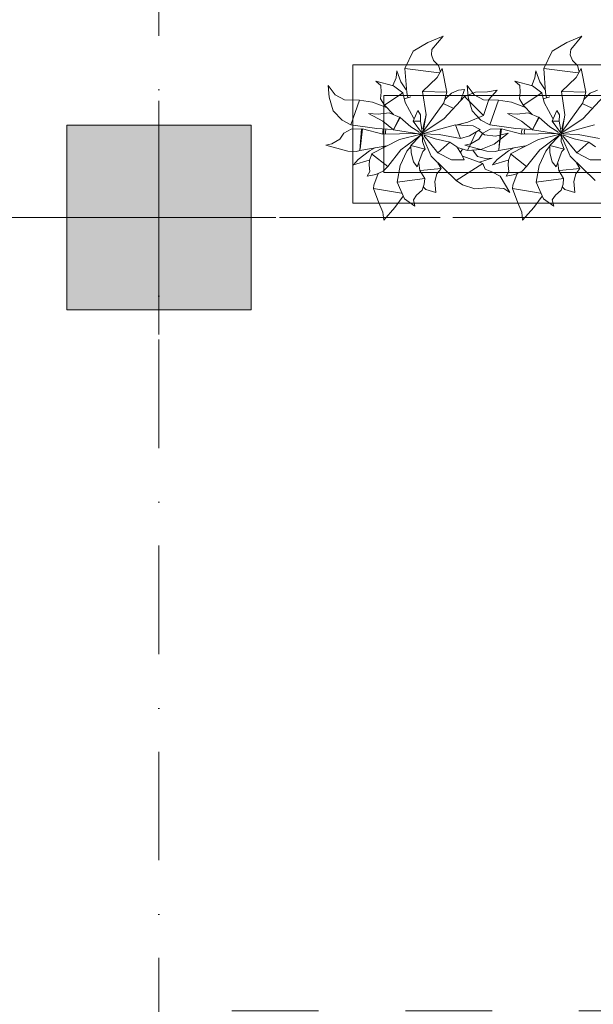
# Model space of a CAD drawing. Header units: millimetres. Extents: x -14761 to 157739, y -22400 to 107990.
# Tile 40 of 228: x 44547 to 46413, y 42441 to 45643. Entities that reach past the tile are written whole.
import ezdxf

# ---------------------------------------------------------------- set-up
doc = ezdxf.new("R2010")
doc.units = ezdxf.units.MM
doc.header["$MEASUREMENT"] = 0
doc.linetypes.add('Штриховая', pattern=[564.444447, 282.222223, -282.222223])
doc.linetypes.add('Штрихпунктирная', pattern=[670.277762, 352.777767, -176.388884, 0, -141.111112])
for name, color, linetype in [('Интерьер - Мебель', 7, 'Continuous'), ('Конструктив - Колонны', 7, 'Continuous'), ('Элемент Модели - Зона', 7, 'Continuous'), ('Элемент Модели - Оси', 7, 'Continuous')]:
    doc.layers.add(name, color=color, linetype=linetype)

msp = doc.modelspace()

# ---------------------------------------------------------------- hatches: boundary and pattern name
at = {"layer": 'Конструктив - Колонны', "linetype": 'Continuous', "lineweight": 0, "true_color": 0x000000}
msp.add_hatch(color=18, dxfattribs=at).paths.add_polyline_path([(44700, 44700), (45300, 44700), (45300, 45300), (44700, 45300)])

# ---------------------------------------------------------------- linework, layer by layer
at = {"layer": 'Интерьер - Мебель', "color": 252, "linetype": 'Continuous', "lineweight": 5}
for p, q in [((45874.4, 45569.7), (45827.4, 45541.5)), ((45874.4, 45569.7), (45827.4, 45541.5)), ((45924, 45590), (45874.4, 45569.7)), ((45924, 45590), (45874.4, 45569.7)), ((45924, 45590), (45887.9, 45546.1)), ((45924, 45590), (45887.9, 45546.1)), ((46326.3, 45569.7), (46279.3, 45541.5)), ((46326.3, 45569.7), (46279.3, 45541.5)), ((46375.9, 45590), (46326.3, 45569.7)), ((46375.9, 45590), (46326.3, 45569.7)), ((46375.9, 45590), (46339.8, 45546.1)), ((46375.9, 45590), (46339.8, 45546.1)), ((45827.4, 45541.5), (45799.8, 45484.9)), ((45827.4, 45541.5), (45799.8, 45484.9)), ((45887.9, 45546.1), (45886.1, 45528.8)), ((45887.9, 45546.1), (45886.1, 45528.8)), ((46279.3, 45541.5), (46251.7, 45484.9)), ((46279.3, 45541.5), (46251.7, 45484.9)), ((46339.8, 45546.1), (46338, 45528.8)), ((46339.8, 45546.1), (46338, 45528.8)), ((45886.1, 45528.8), (45893.2, 45511)), ((45886.1, 45528.8), (45893.2, 45511)), ((45893.2, 45511), (45909.1, 45493.9)), ((45893.2, 45511), (45909.1, 45493.9)), ((46338, 45528.8), (46345.1, 45511)), ((46338, 45528.8), (46345.1, 45511)), ((46345.1, 45511), (46361, 45493.9)), ((46345.1, 45511), (46361, 45493.9)), ((45774.3, 45477), (45771.2, 45454.6)), ((45774.3, 45477), (45771.2, 45454.6)), ((45774.3, 45477), (45787.3, 45441.2)), ((45774.3, 45477), (45787.3, 45441.2)), ((45799.8, 45484.9), (45911.5, 45470.8)), ((45799.8, 45484.9), (45805.8, 45406.5)), ((45799.8, 45484.9), (45911.5, 45470.8)), ((45799.8, 45484.9), (45805.8, 45406.5)), ((45921, 45484.4), (45905.1, 45455.6)), ((45921, 45484.4), (45905.1, 45455.6)), ((45909.1, 45493.9), (45915.4, 45474.2)), ((45909.1, 45493.9), (45915.4, 45474.2)), ((45921, 45484.4), (45936.6, 45408)), ((45921, 45484.4), (45936.6, 45408)), ((46226.2, 45477), (46223.1, 45454.6)), ((46226.2, 45477), (46223.1, 45454.6)), ((46226.2, 45477), (46239.2, 45441.2)), ((46226.2, 45477), (46239.2, 45441.2)), ((46251.7, 45484.9), (46363.4, 45470.8)), ((46251.7, 45484.9), (46257.7, 45406.5)), ((46251.7, 45484.9), (46363.4, 45470.8)), ((46251.7, 45484.9), (46257.7, 45406.5)), ((46372.9, 45484.4), (46357, 45455.6)), ((46372.9, 45484.4), (46357, 45455.6)), ((46361, 45493.9), (46367.3, 45474.2)), ((46361, 45493.9), (46367.3, 45474.2)), ((46372.9, 45484.4), (46388.5, 45408)), ((46372.9, 45484.4), (46388.5, 45408)), ((45705.5, 45443), (45721.7, 45429.5)), ((45705.5, 45443), (45763.2, 45428.8)), ((45705.5, 45443), (45721.7, 45429.5)), ((45705.5, 45443), (45763.2, 45428.8)), ((45771.2, 45454.6), (45761.1, 45429.9)), ((45771.2, 45454.6), (45761.1, 45429.9)), ((45787.3, 45441.2), (45804.5, 45415.7)), ((45787.3, 45441.2), (45804.5, 45415.7)), ((45905.1, 45455.6), (45857.6, 45410.4)), ((45905.1, 45455.6), (45857.6, 45410.4)), ((46157.4, 45443), (46173.6, 45429.5)), ((46157.4, 45443), (46215.1, 45428.8)), ((46157.4, 45443), (46173.6, 45429.5)), ((46157.4, 45443), (46215.1, 45428.8)), ((46223.1, 45454.6), (46213, 45429.9)), ((46223.1, 45454.6), (46213, 45429.9)), ((46239.2, 45441.2), (46256.4, 45415.7)), ((46239.2, 45441.2), (46256.4, 45415.7)), ((46357, 45455.6), (46309.5, 45410.4)), ((46357, 45455.6), (46309.5, 45410.4)), ((45550.7, 45429), (45554, 45391.1)), ((45550.7, 45429), (45573.6, 45399)), ((45550.7, 45429), (45554, 45391.1)), ((45550.7, 45429), (45573.6, 45399)), ((45721.7, 45429.5), (45722.7, 45408)), ((45721.7, 45429.5), (45722.7, 45408)), ((45763.2, 45428.8), (45793, 45405)), ((45763.2, 45428.8), (45793, 45405)), ((45857.6, 45410.4), (45936.6, 45408.1)), ((45857.6, 45410.4), (45868.7, 45334.3)), ((45857.6, 45410.4), (45936.6, 45408.1)), ((45857.6, 45410.4), (45868.7, 45334.3)), ((45974.6, 45413.8), (45951.2, 45403.9)), ((45974.6, 45413.8), (45951.2, 45403.9)), ((45994.3, 45416.8), (45974.6, 45413.8)), ((45994.3, 45416.8), (45974.6, 45413.8)), ((45994.3, 45416.8), (45982.3, 45381.3)), ((45994.3, 45416.8), (45982.3, 45381.3)), ((46002.6, 45429), (46005.9, 45391.1)), ((46002.6, 45429), (46025.5, 45399)), ((46002.6, 45429), (46005.9, 45391.1)), ((46002.6, 45429), (46025.5, 45399)), ((46069.2, 45408.7), (46029.7, 45407.5)), ((46069.2, 45408.7), (46029.7, 45407.5)), ((46099.9, 45414.1), (46069.2, 45408.7)), ((46099.9, 45414.1), (46069.2, 45408.7)), ((46099.9, 45414.1), (46072.6, 45384.1)), ((46099.9, 45414.1), (46072.6, 45384.1)), ((46173.6, 45429.5), (46174.6, 45408)), ((46173.6, 45429.5), (46174.6, 45408)), ((46215.1, 45428.8), (46244.9, 45405)), ((46215.1, 45428.8), (46244.9, 45405)), ((46309.5, 45410.4), (46388.5, 45408.1)), ((46309.5, 45410.4), (46320.6, 45334.3)), ((46309.5, 45410.4), (46388.5, 45408.1)), ((46309.5, 45410.4), (46320.6, 45334.3)), ((46426.5, 45413.8), (46403.1, 45403.9)), ((46426.5, 45413.8), (46403.1, 45403.9)), ((45554, 45391.1), (45566.7, 45346.8)), ((45554, 45391.1), (45566.7, 45346.8)), ((45573.6, 45399), (45603.9, 45382.5)), ((45573.6, 45399), (45603.9, 45382.5)), ((45603.9, 45382.5), (45652.7, 45382.1)), ((45603.9, 45382.5), (45652.7, 45382.1)), ((45652.7, 45382.1), (45624.1, 45301.2)), ((45652.7, 45382.1), (45624.1, 45301.2)), ((45652.7, 45382.1), (45694.7, 45375.5)), ((45652.7, 45382.1), (45694.7, 45375.5)), ((45722.7, 45408), (45720.9, 45385.9)), ((45722.7, 45408), (45720.9, 45385.9)), ((45720.9, 45385.9), (45733.3, 45365.6)), ((45720.9, 45385.9), (45733.3, 45365.6)), ((45793, 45405), (45733.3, 45365.6)), ((45793, 45405), (45733.3, 45365.6)), ((45793, 45405), (45801.4, 45374.2)), ((45793, 45405), (45801.4, 45374.2)), ((45819.7, 45392.9), (45799.1, 45385.8)), ((45819.7, 45392.9), (45799.1, 45385.8)), ((45805.8, 45406.5), (45809.2, 45390)), ((45805.8, 45406.5), (45809.2, 45390)), ((45936.6, 45408), (45927, 45373.4)), ((45936.6, 45408), (45927, 45373.4)), ((45994.2, 45393.9), (45927.4, 45321.6)), ((45994.2, 45393.9), (45927.4, 45321.6)), ((45951.2, 45403.9), (45930.2, 45383.3)), ((45951.2, 45403.9), (45930.2, 45383.3)), ((46029.7, 45407.5), (45994.2, 45393.9)), ((46029.7, 45407.5), (45994.2, 45393.9)), ((45994.2, 45393.9), (46055.4, 45332.1)), ((45994.2, 45393.9), (46055.4, 45332.1)), ((46005.9, 45391.1), (46018.6, 45346.8)), ((46005.9, 45391.1), (46018.6, 45346.8)), ((46025.5, 45399), (46055.8, 45382.5)), ((46025.5, 45399), (46055.8, 45382.5)), ((46055.8, 45382.5), (46104.7, 45382.1)), ((46055.8, 45382.5), (46104.7, 45382.1)), ((46072.6, 45384.1), (46064.7, 45358.3)), ((46072.6, 45384.1), (46064.7, 45358.3)), ((46104.7, 45382.1), (46076, 45301.2)), ((46104.7, 45382.1), (46076, 45301.2)), ((46104.7, 45382.1), (46146.6, 45375.5)), ((46104.7, 45382.1), (46146.6, 45375.5)), ((46174.6, 45408), (46172.8, 45385.9)), ((46174.6, 45408), (46172.8, 45385.9)), ((46172.8, 45385.9), (46185.2, 45365.6)), ((46172.8, 45385.9), (46185.2, 45365.6)), ((46244.9, 45405), (46185.2, 45365.6)), ((46244.9, 45405), (46185.2, 45365.6)), ((46244.9, 45405), (46253.3, 45374.2)), ((46244.9, 45405), (46253.3, 45374.2)), ((46271.6, 45392.9), (46251, 45385.8)), ((46271.6, 45392.9), (46251, 45385.8)), ((46257.7, 45406.5), (46261.1, 45390)), ((46257.7, 45406.5), (46261.1, 45390)), ((46388.5, 45408), (46378.9, 45373.4)), ((46388.5, 45408), (46378.9, 45373.4)), ((46446.1, 45393.9), (46379.3, 45321.6)), ((46446.1, 45393.9), (46379.3, 45321.6)), ((46403.1, 45403.9), (46382.1, 45383.3)), ((46403.1, 45403.9), (46382.1, 45383.3)), ((45566.7, 45346.8), (45595.5, 45316.7)), ((45566.7, 45346.8), (45595.5, 45316.7)), ((45694.7, 45375.5), (45740.3, 45357.9)), ((45694.7, 45375.5), (45740.3, 45357.9)), ((45733.3, 45365.6), (45762.6, 45334.9)), ((45733.3, 45365.6), (45762.6, 45334.9)), ((45801.4, 45374.2), (45829.6, 45322.4)), ((45801.4, 45374.2), (45829.6, 45322.4)), ((45842.2, 45348), (45826.8, 45313.3)), ((45842.2, 45348), (45826.8, 45313.3)), ((45842.2, 45348), (45851.1, 45334.2)), ((45842.2, 45348), (45851.1, 45334.2)), ((45927, 45373.4), (45859.8, 45279.3)), ((45927, 45373.4), (45859.8, 45279.3)), ((45927, 45369.7), (45957.1, 45355.9)), ((45927, 45369.7), (45957.1, 45355.9)), ((46018.6, 45346.8), (46047.4, 45316.7)), ((46018.6, 45346.8), (46047.4, 45316.7)), ((46064.7, 45358.3), (46055.4, 45332.1)), ((46064.7, 45358.3), (46055.4, 45332.1)), ((46146.6, 45375.5), (46192.2, 45357.9)), ((46146.6, 45375.5), (46192.2, 45357.9)), ((46185.2, 45365.6), (46214.5, 45334.9)), ((46185.2, 45365.6), (46214.5, 45334.9)), ((46253.3, 45374.2), (46281.5, 45322.4)), ((46253.3, 45374.2), (46281.5, 45322.4)), ((46294.1, 45348), (46278.7, 45313.3)), ((46294.1, 45348), (46278.7, 45313.3)), ((46294.1, 45348), (46303, 45334.2)), ((46294.1, 45348), (46303, 45334.2)), ((46378.9, 45373.4), (46311.7, 45279.3)), ((46378.9, 45373.4), (46311.7, 45279.3)), ((46378.9, 45369.7), (46409, 45355.9)), ((46378.9, 45369.7), (46409, 45355.9)), ((45595.5, 45316.7), (45624.1, 45301.2)), ((45595.5, 45316.7), (45624.1, 45301.2)), ((45681.4, 45338.8), (45713.3, 45336)), ((45681.4, 45338.8), (45727.8, 45313.7)), ((45681.4, 45338.8), (45713.3, 45336)), ((45681.4, 45338.8), (45727.8, 45313.7)), ((45748.9, 45340), (45713.3, 45336)), ((45748.9, 45340), (45713.3, 45336)), ((45727.8, 45313.7), (45763.5, 45285.2)), ((45727.8, 45313.7), (45763.5, 45285.2)), ((45748.9, 45340), (45784.8, 45324.8)), ((45748.9, 45340), (45784.8, 45324.8)), ((45784, 45327), (45763.5, 45285.2)), ((45784, 45327), (45763.5, 45285.2)), ((45784.8, 45324.8), (45763.5, 45285.2)), ((45784.8, 45324.8), (45763.5, 45285.2)), ((45784, 45327), (45784.8, 45324.8)), ((45784, 45327), (45784.8, 45324.8)), ((45784.8, 45324.8), (45819.4, 45294.8)), ((45784.8, 45324.8), (45819.4, 45294.8)), ((45850.3, 45313.5), (45826.8, 45313.3)), ((45850.3, 45313.5), (45826.8, 45313.3)), ((45826.8, 45313.3), (45854.5, 45276.7)), ((45826.8, 45313.3), (45854.5, 45276.7)), ((45851.1, 45334.2), (45850.3, 45313.5)), ((45851.1, 45334.2), (45850.3, 45313.5)), ((45850.3, 45313.5), (45857.5, 45272.7)), ((45850.3, 45313.5), (45857.5, 45272.7)), ((45927.4, 45321.6), (45858.1, 45275.9)), ((45927.4, 45321.6), (45858.1, 45275.9)), ((45864.7, 45316.6), (45858.6, 45288.6)), ((45864.7, 45316.6), (45858.6, 45288.6)), ((45868.7, 45334.3), (45859.8, 45279.3)), ((45868.7, 45334.3), (45859.8, 45279.3)), ((45866, 45322.4), (45865.1, 45318.5)), ((45866, 45322.4), (45865.1, 45318.5)), ((45867.2, 45328.2), (45866.8, 45326.2)), ((45867.2, 45328.2), (45866.8, 45326.2)), ((45868.5, 45334), (45868.3, 45333)), ((45868.5, 45334), (45868.3, 45333)), ((46055.4, 45332.1), (46004.8, 45310.4)), ((46055.4, 45332.1), (46004.8, 45310.4)), ((46047.4, 45316.7), (46076, 45301.2)), ((46047.4, 45316.7), (46076, 45301.2)), ((46133.3, 45338.8), (46165.2, 45336)), ((46133.3, 45338.8), (46179.7, 45313.7)), ((46133.3, 45338.8), (46165.2, 45336)), ((46133.3, 45338.8), (46179.7, 45313.7)), ((46200.8, 45340), (46165.2, 45336)), ((46200.8, 45340), (46165.2, 45336)), ((46179.7, 45313.7), (46215.4, 45285.2)), ((46179.7, 45313.7), (46215.4, 45285.2)), ((46200.8, 45340), (46236.7, 45324.8)), ((46200.8, 45340), (46236.7, 45324.8)), ((46235.9, 45327), (46215.4, 45285.2)), ((46235.9, 45327), (46215.4, 45285.2)), ((46236.7, 45324.8), (46215.4, 45285.2)), ((46236.7, 45324.8), (46215.4, 45285.2)), ((46235.9, 45327), (46236.7, 45324.8)), ((46235.9, 45327), (46236.7, 45324.8)), ((46236.7, 45324.8), (46271.3, 45294.8)), ((46236.7, 45324.8), (46271.3, 45294.8)), ((46302.2, 45313.5), (46278.7, 45313.3)), ((46302.2, 45313.5), (46278.7, 45313.3)), ((46278.7, 45313.3), (46306.4, 45276.7)), ((46278.7, 45313.3), (46306.4, 45276.7)), ((46303, 45334.2), (46302.2, 45313.5)), ((46303, 45334.2), (46302.2, 45313.5)), ((46302.2, 45313.5), (46309.4, 45272.7)), ((46302.2, 45313.5), (46309.4, 45272.7)), ((46379.3, 45321.6), (46310, 45275.9)), ((46379.3, 45321.6), (46310, 45275.9)), ((46316.6, 45316.6), (46310.5, 45288.6)), ((46316.6, 45316.6), (46310.5, 45288.6)), ((46320.6, 45334.3), (46311.7, 45279.3)), ((46320.6, 45334.3), (46311.7, 45279.3)), ((46317.9, 45322.4), (46317, 45318.5)), ((46317.9, 45322.4), (46317, 45318.5)), ((46319.1, 45328.2), (46318.7, 45326.2)), ((46319.1, 45328.2), (46318.7, 45326.2)), ((46320.4, 45334), (46320.2, 45333)), ((46320.4, 45334), (46320.2, 45333)), ((45625.7, 45287), (45601.6, 45274.6)), ((45625.7, 45287), (45601.6, 45274.6)), ((45624.1, 45301.2), (45709.1, 45289.2)), ((45624.1, 45301.2), (45709.1, 45289.2)), ((45659.3, 45288.2), (45625.7, 45287)), ((45659.3, 45288.2), (45625.7, 45287)), ((45659.3, 45288.2), (45653.7, 45218.2)), ((45659.3, 45288.2), (45653.7, 45218.2)), ((45662, 45288.8), (45654.1, 45222)), ((45662, 45288.8), (45654.1, 45222)), ((45662, 45288.8), (45728.2, 45271.6)), ((45662, 45288.8), (45728.2, 45271.6)), ((45709.1, 45289.2), (45761.1, 45286.4)), ((45709.1, 45289.2), (45761.1, 45286.4)), ((45729.6, 45287.6), (45727.8, 45278.8)), ((45729.6, 45287.6), (45727.8, 45278.8)), ((45738.1, 45286.5), (45736.5, 45278.4)), ((45738.1, 45286.5), (45736.5, 45278.4)), ((45763.5, 45285.2), (45851.8, 45271.4)), ((45763.5, 45285.2), (45851.8, 45271.4)), ((45819.4, 45294.8), (45845.7, 45278.2)), ((45819.4, 45294.8), (45845.7, 45278.2)), ((45964.7, 45301.8), (45857.5, 45272.7)), ((45964.7, 45301.8), (45857.5, 45272.7)), ((45964.7, 45301.8), (46021.9, 45298.4)), ((45964.7, 45301.8), (45980.6, 45256.9)), ((45964.7, 45301.8), (46021.9, 45298.4)), ((45964.7, 45301.8), (45980.6, 45256.9)), ((46004.8, 45310.4), (45970, 45301.5)), ((46004.8, 45310.4), (45970, 45301.5)), ((45980.8, 45304.6), (45982.1, 45300.8)), ((45980.8, 45304.6), (45982.1, 45300.8)), ((46044.9, 45286.4), (46010.2, 45265.7)), ((46044.9, 45286.4), (46010.2, 45265.7)), ((46021.9, 45298.4), (46044.9, 45286.4)), ((46021.9, 45298.4), (46044.9, 45286.4)), ((46040.8, 45283.1), (46059.4, 45269)), ((46040.8, 45283.1), (46059.4, 45269)), ((46077.6, 45287), (46053.5, 45274.6)), ((46077.6, 45287), (46053.5, 45274.6)), ((46076, 45301.2), (46161, 45289.2)), ((46076, 45301.2), (46161, 45289.2)), ((46111.2, 45288.2), (46077.6, 45287)), ((46111.2, 45288.2), (46077.6, 45287)), ((46111.2, 45288.2), (46105.6, 45218.2)), ((46111.2, 45288.2), (46105.6, 45218.2)), ((46113.9, 45288.8), (46106, 45222)), ((46113.9, 45288.8), (46106, 45222)), ((46113.9, 45288.8), (46180.1, 45271.6)), ((46113.9, 45288.8), (46180.1, 45271.6)), ((46161, 45289.2), (46213, 45286.4)), ((46161, 45289.2), (46213, 45286.4)), ((46181.5, 45287.6), (46179.7, 45278.8)), ((46181.5, 45287.6), (46179.7, 45278.8)), ((46190, 45286.5), (46188.4, 45278.4)), ((46190, 45286.5), (46188.4, 45278.4)), ((46215.4, 45285.2), (46303.7, 45271.4)), ((46215.4, 45285.2), (46303.7, 45271.4)), ((46271.3, 45294.8), (46297.6, 45278.2)), ((46271.3, 45294.8), (46297.6, 45278.2)), ((46416.6, 45301.8), (46309.4, 45272.7)), ((46416.6, 45301.8), (46309.4, 45272.7)), ((45588.8, 45254.9), (45562.7, 45239.7)), ((45588.8, 45254.9), (45562.7, 45239.7)), ((45601.6, 45274.6), (45588.8, 45254.9)), ((45601.6, 45274.6), (45588.8, 45254.9)), ((45782.3, 45254.2), (45691.2, 45206.9)), ((45782.3, 45254.2), (45691.2, 45206.9)), ((45727.8, 45278.8), (45728.2, 45272.1)), ((45727.8, 45278.8), (45728.2, 45272.1)), ((45836.4, 45273.4), (45728.2, 45271.6)), ((45836.4, 45273.4), (45728.2, 45271.6)), ((45736.5, 45278.4), (45736.8, 45272.8)), ((45736.5, 45278.4), (45736.8, 45272.8)), ((45852.7, 45271.5), (45782.3, 45254.2)), ((45852.7, 45271.5), (45782.3, 45254.2)), ((45848.2, 45265.7), (45787.3, 45220.3)), ((45848.2, 45265.7), (45787.3, 45220.3)), ((45849.1, 45264.3), (45819.6, 45234.5)), ((45849.1, 45264.3), (45819.6, 45234.5)), ((45853.7, 45271.3), (45841.2, 45256.6)), ((45853.7, 45271.3), (45841.2, 45256.6)), ((45845.9, 45276.9), (45857.9, 45270.5)), ((45845.9, 45276.9), (45857.9, 45270.5)), ((45856.1, 45271.3), (45854.5, 45264.4)), ((45856.1, 45271.3), (45854.5, 45264.4)), ((45854.8, 45276.2), (45857.9, 45270.5)), ((45854.8, 45276.2), (45857.9, 45270.5)), ((45857.1, 45275.2), (45856.6, 45273.2)), ((45857.1, 45275.2), (45856.6, 45273.2)), ((45856.8, 45273.7), (45857.5, 45272.7)), ((45856.8, 45273.7), (45857.5, 45272.7)), ((45857.4, 45268), (45856.8, 45247.3)), ((45857.4, 45268), (45856.8, 45247.3)), ((45857.5, 45272.7), (45911.5, 45269.9)), ((45857.5, 45272.7), (45911.5, 45269.9)), ((45858.8, 45262.4), (45885.5, 45199.1)), ((45858.8, 45262.4), (45885.5, 45199.1)), ((45861.2, 45266.5), (45906.8, 45210.9)), ((45861.2, 45266.5), (45906.8, 45210.9)), ((45864, 45268.3), (45898.2, 45256.2)), ((45864, 45268.3), (45898.2, 45256.2)), ((45898.2, 45256.2), (45946.2, 45244.7)), ((45898.2, 45256.2), (45946.2, 45244.7)), ((45911.5, 45269.9), (45980.6, 45256.9)), ((45911.5, 45269.9), (45980.6, 45256.9)), ((46010.2, 45265.7), (45980.6, 45256.9)), ((46010.2, 45265.7), (45980.6, 45256.9)), ((46031.3, 45277.1), (46003.3, 45218.3)), ((46031.3, 45277.1), (46003.3, 45218.3)), ((46040.7, 45254.9), (46014.6, 45239.7)), ((46040.7, 45254.9), (46014.6, 45239.7)), ((46053.5, 45274.6), (46040.7, 45254.9)), ((46053.5, 45274.6), (46040.7, 45254.9)), ((46059.4, 45269), (46094.7, 45264.5)), ((46059.4, 45269), (46094.7, 45264.5)), ((46135.8, 45274.5), (46089.9, 45238.1)), ((46135.8, 45274.5), (46089.9, 45238.1)), ((46135.8, 45274.5), (46094.7, 45264.5)), ((46135.8, 45274.5), (46094.7, 45264.5)), ((46234.2, 45254.2), (46143.1, 45206.9)), ((46234.2, 45254.2), (46143.1, 45206.9)), ((46179.7, 45278.8), (46180.1, 45272.1)), ((46179.7, 45278.8), (46180.1, 45272.1)), ((46288.3, 45273.4), (46180.1, 45271.6)), ((46288.3, 45273.4), (46180.1, 45271.6)), ((46188.4, 45278.4), (46188.7, 45272.8)), ((46188.4, 45278.4), (46188.7, 45272.8)), ((46304.6, 45271.5), (46234.2, 45254.2)), ((46304.6, 45271.5), (46234.2, 45254.2)), ((46300.1, 45265.7), (46239.2, 45220.3)), ((46300.1, 45265.7), (46239.2, 45220.3)), ((46301, 45264.3), (46271.5, 45234.5)), ((46301, 45264.3), (46271.5, 45234.5)), ((46305.6, 45271.3), (46293.1, 45256.6)), ((46305.6, 45271.3), (46293.1, 45256.6)), ((46297.8, 45276.9), (46309.8, 45270.5)), ((46297.8, 45276.9), (46309.8, 45270.5)), ((46308, 45271.3), (46306.4, 45264.4)), ((46308, 45271.3), (46306.4, 45264.4)), ((46306.7, 45276.2), (46309.8, 45270.5)), ((46306.7, 45276.2), (46309.8, 45270.5)), ((46309, 45275.2), (46308.5, 45273.2)), ((46309, 45275.2), (46308.5, 45273.2)), ((46308.7, 45273.7), (46309.4, 45272.7)), ((46308.7, 45273.7), (46309.4, 45272.7)), ((46309.3, 45268), (46308.7, 45247.3)), ((46309.3, 45268), (46308.7, 45247.3)), ((46309.4, 45272.7), (46363.4, 45269.9)), ((46309.4, 45272.7), (46363.4, 45269.9)), ((46310.7, 45262.4), (46337.4, 45199.1)), ((46310.7, 45262.4), (46337.4, 45199.1)), ((46313.1, 45266.5), (46358.7, 45210.9)), ((46313.1, 45266.5), (46358.7, 45210.9)), ((46315.9, 45268.3), (46350.1, 45256.2)), ((46315.9, 45268.3), (46350.1, 45256.2)), ((46350.1, 45256.2), (46398.1, 45244.7)), ((46350.1, 45256.2), (46398.1, 45244.7)), ((46363.4, 45269.9), (46432.5, 45256.9)), ((46363.4, 45269.9), (46432.5, 45256.9)), ((45562.7, 45239.7), (45543.3, 45235.5)), ((45562.7, 45239.7), (45543.3, 45235.5)), ((45543.3, 45235.5), (45614.6, 45215.8)), ((45543.3, 45235.5), (45614.6, 45215.8)), ((45653.7, 45218.2), (45643, 45214.7)), ((45653.7, 45218.2), (45643, 45214.7)), ((45685.2, 45216.5), (45648.2, 45189.2)), ((45685.2, 45216.5), (45648.2, 45189.2)), ((45740.8, 45233.3), (45653.7, 45218.2)), ((45740.8, 45233.3), (45653.7, 45218.2)), ((45702.5, 45226.3), (45685.2, 45216.5)), ((45702.5, 45226.3), (45685.2, 45216.5)), ((45728, 45229.6), (45729.3, 45227.6)), ((45728, 45229.6), (45729.3, 45227.6)), ((45787.3, 45220.3), (45744.1, 45166.3)), ((45787.3, 45220.3), (45744.1, 45166.3)), ((45818.9, 45230.6), (45806.4, 45215.9)), ((45818.9, 45230.6), (45806.4, 45215.9)), ((45819.6, 45234.5), (45866.2, 45222.7)), ((45819.6, 45234.5), (45819.9, 45210.4)), ((45819.6, 45234.5), (45866.2, 45222.7)), ((45819.6, 45234.5), (45819.9, 45210.4)), ((45856.8, 45247.3), (45866.2, 45222.7)), ((45856.8, 45247.3), (45866.2, 45222.7)), ((45866.2, 45222.7), (45858.3, 45215)), ((45866.2, 45222.7), (45858.3, 45215)), ((45946.2, 45244.7), (45906.8, 45210.9)), ((45946.2, 45244.7), (45906.8, 45210.9)), ((45946.2, 45244.7), (45968.5, 45230.2)), ((45946.2, 45244.7), (45968.5, 45230.2)), ((45968.5, 45230.2), (45983, 45208)), ((45968.5, 45230.2), (45983, 45208)), ((45971.6, 45227.2), (46003.3, 45218.3)), ((45971.6, 45227.2), (46003.3, 45218.3)), ((45987.4, 45221.9), (45980.7, 45212.2)), ((45987.4, 45221.9), (45980.7, 45212.2)), ((46014.6, 45239.7), (45995.3, 45235.5)), ((46014.6, 45239.7), (45995.3, 45235.5)), ((45995.3, 45235.5), (46066.5, 45215.8)), ((45995.3, 45235.5), (46066.5, 45215.8)), ((46046.5, 45221.6), (46003.3, 45218.3)), ((46046.5, 45221.6), (46003.3, 45218.3)), ((46021.1, 45218.7), (46036.1, 45198.8)), ((46021.1, 45218.7), (46036.1, 45198.8)), ((46089.9, 45238.1), (46046.5, 45221.6)), ((46089.9, 45238.1), (46046.5, 45221.6)), ((46105.6, 45218.2), (46094.9, 45214.7)), ((46105.6, 45218.2), (46094.9, 45214.7)), ((46137.1, 45216.5), (46100.1, 45189.2)), ((46137.1, 45216.5), (46100.1, 45189.2)), ((46192.7, 45233.3), (46105.6, 45218.2)), ((46192.7, 45233.3), (46105.6, 45218.2)), ((46154.4, 45226.3), (46137.1, 45216.5)), ((46154.4, 45226.3), (46137.1, 45216.5)), ((46179.9, 45229.6), (46181.2, 45227.6)), ((46179.9, 45229.6), (46181.2, 45227.6)), ((46239.2, 45220.3), (46196, 45166.3)), ((46239.2, 45220.3), (46196, 45166.3)), ((46270.8, 45230.6), (46258.3, 45215.9)), ((46270.8, 45230.6), (46258.3, 45215.9)), ((46271.5, 45234.5), (46318.1, 45222.7)), ((46271.5, 45234.5), (46271.8, 45210.4)), ((46271.5, 45234.5), (46318.1, 45222.7)), ((46271.5, 45234.5), (46271.8, 45210.4)), ((46308.7, 45247.3), (46318.1, 45222.7)), ((46308.7, 45247.3), (46318.1, 45222.7)), ((46318.1, 45222.7), (46310.2, 45215)), ((46318.1, 45222.7), (46310.2, 45215)), ((46398.1, 45244.7), (46358.7, 45210.9)), ((46398.1, 45244.7), (46358.7, 45210.9)), ((46398.1, 45244.7), (46420.4, 45230.2)), ((46398.1, 45244.7), (46420.4, 45230.2)), ((45614.6, 45215.8), (45643, 45214.7)), ((45614.6, 45215.8), (45643, 45214.7)), ((45648.2, 45189.2), (45633.2, 45171.5)), ((45648.2, 45189.2), (45633.2, 45171.5)), ((45684, 45186.7), (45633.2, 45171.5)), ((45684, 45186.7), (45633.2, 45171.5)), ((45684.6, 45186.2), (45683.8, 45170.3)), ((45684.6, 45186.2), (45683.8, 45170.3)), ((45693, 45205.6), (45684.6, 45186.2)), ((45693, 45205.6), (45684.6, 45186.2)), ((45691.2, 45206.9), (45744.1, 45166.3)), ((45691.2, 45206.9), (45744.1, 45166.3)), ((45806.4, 45215.9), (45784.5, 45169)), ((45806.4, 45215.9), (45784.5, 45169)), ((45819.9, 45210.4), (45827.5, 45181.4)), ((45819.9, 45210.4), (45827.5, 45181.4)), ((45852.6, 45200.5), (45840.3, 45165.3)), ((45852.6, 45200.5), (45840.3, 45165.3)), ((45858.3, 45215), (45852.6, 45200.5)), ((45858.3, 45215), (45852.6, 45200.5)), ((45885.5, 45199.1), (45967, 45120)), ((45885.5, 45199.1), (45967, 45120)), ((45906.8, 45210.9), (45951.1, 45187.8)), ((45906.8, 45210.9), (45951.1, 45187.8)), ((45951.1, 45187.8), (45992.7, 45187.1)), ((45951.1, 45187.8), (45992.7, 45187.1)), ((45983, 45208), (45992.7, 45187.1)), ((45983, 45208), (45992.7, 45187.1)), ((45988.8, 45199.3), (46053.7, 45176.1)), ((45988.8, 45199.3), (46053.7, 45176.1)), ((46036.1, 45198.8), (46061.8, 45192.3)), ((46036.1, 45198.8), (46061.8, 45192.3)), ((46083.6, 45193.3), (46042.8, 45180.4)), ((46083.6, 45193.3), (46042.8, 45180.4)), ((46083.6, 45193.3), (46061.8, 45192.3)), ((46083.6, 45193.3), (46061.8, 45192.3)), ((46066.5, 45215.8), (46094.9, 45214.7)), ((46066.5, 45215.8), (46094.9, 45214.7)), ((46100.1, 45189.2), (46085.1, 45171.5)), ((46100.1, 45189.2), (46085.1, 45171.5)), ((46135.9, 45186.7), (46085.1, 45171.5)), ((46135.9, 45186.7), (46085.1, 45171.5)), ((46136.5, 45186.2), (46135.7, 45170.3)), ((46136.5, 45186.2), (46135.7, 45170.3)), ((46144.9, 45205.6), (46136.5, 45186.2)), ((46144.9, 45205.6), (46136.5, 45186.2)), ((46143.1, 45206.9), (46196, 45166.3)), ((46143.1, 45206.9), (46196, 45166.3)), ((46258.3, 45215.9), (46236.4, 45169)), ((46258.3, 45215.9), (46236.4, 45169)), ((46271.8, 45210.4), (46279.4, 45181.4)), ((46271.8, 45210.4), (46279.4, 45181.4)), ((46304.5, 45200.5), (46292.2, 45165.3)), ((46304.5, 45200.5), (46292.2, 45165.3)), ((46310.2, 45215), (46304.5, 45200.5)), ((46310.2, 45215), (46304.5, 45200.5)), ((46337.4, 45199.1), (46418.9, 45120)), ((46337.4, 45199.1), (46418.9, 45120)), ((46358.7, 45210.9), (46403, 45187.8)), ((46358.7, 45210.9), (46403, 45187.8)), ((46403, 45187.8), (46444.6, 45187.1)), ((46403, 45187.8), (46444.6, 45187.1)), ((45683.8, 45170.3), (45685.8, 45150.2)), ((45683.8, 45170.3), (45685.8, 45150.2)), ((45744.1, 45166.3), (45729.7, 45151.2)), ((45744.1, 45166.3), (45729.7, 45151.2)), ((45784.5, 45169), (45775.2, 45115.1)), ((45784.5, 45169), (45775.2, 45115.1)), ((45827.5, 45181.4), (45840.3, 45165.3)), ((45827.5, 45181.4), (45840.3, 45165.3)), ((45845.1, 45176.4), (45848.8, 45152.6)), ((45845.1, 45176.4), (45848.8, 45152.6)), ((45848.8, 45152.6), (45864.4, 45127)), ((45848.8, 45152.6), (45864.4, 45127)), ((45917.6, 45158.9), (45850.8, 45152.6)), ((45917.6, 45158.9), (45850.8, 45152.6)), ((45917.6, 45158.9), (45903.6, 45142.6)), ((45917.6, 45158.9), (45903.6, 45142.6)), ((45906.7, 45177.4), (45917.6, 45158.9)), ((45906.7, 45177.4), (45917.6, 45158.9)), ((45909.8, 45175.9), (45907.4, 45175.1)), ((45909.8, 45175.9), (45907.4, 45175.1)), ((46053.7, 45176.1), (45967, 45120)), ((46053.7, 45176.1), (45967, 45120)), ((46053.7, 45176.1), (46061.3, 45157.2)), ((46053.7, 45176.1), (46061.3, 45157.2)), ((46061.3, 45157.2), (46083.2, 45148.6)), ((46061.3, 45157.2), (46083.2, 45148.6)), ((46135.7, 45170.3), (46137.7, 45150.2)), ((46135.7, 45170.3), (46137.7, 45150.2)), ((46196, 45166.3), (46181.6, 45151.2)), ((46196, 45166.3), (46181.6, 45151.2)), ((46236.4, 45169), (46227.2, 45115.1)), ((46236.4, 45169), (46227.2, 45115.1)), ((46279.4, 45181.4), (46292.2, 45165.3)), ((46279.4, 45181.4), (46292.2, 45165.3)), ((46297, 45176.4), (46300.7, 45152.6)), ((46297, 45176.4), (46300.7, 45152.6)), ((46300.7, 45152.6), (46316.3, 45127)), ((46300.7, 45152.6), (46316.3, 45127)), ((46369.5, 45158.9), (46302.7, 45152.6)), ((46369.5, 45158.9), (46302.7, 45152.6)), ((46369.5, 45158.9), (46355.5, 45142.6)), ((46369.5, 45158.9), (46355.5, 45142.6)), ((46358.6, 45177.4), (46369.5, 45158.9)), ((46358.6, 45177.4), (46369.5, 45158.9)), ((46361.7, 45175.9), (46359.3, 45175.1)), ((46361.7, 45175.9), (46359.3, 45175.1)), ((45685.8, 45150.2), (45677.7, 45134)), ((45685.8, 45150.2), (45677.7, 45134)), ((45705.3, 45139.9), (45677.7, 45134)), ((45705.3, 45139.9), (45677.7, 45134)), ((45713.6, 45143.6), (45698.9, 45104.7)), ((45713.6, 45143.6), (45698.9, 45104.7)), ((45729.7, 45151.2), (45705.3, 45139.9)), ((45729.7, 45151.2), (45705.3, 45139.9)), ((45864.4, 45127), (45775.2, 45115.1)), ((45864.4, 45127), (45775.2, 45115.1)), ((45864.4, 45127), (45862.9, 45108.6)), ((45864.4, 45127), (45862.9, 45108.6)), ((45903.6, 45142.6), (45897.1, 45117.1)), ((45903.6, 45142.6), (45897.1, 45117.1)), ((45967, 45120), (45987.6, 45106.3)), ((45967, 45120), (45987.6, 45106.3)), ((46083.2, 45148.6), (46109.7, 45135)), ((46083.2, 45148.6), (46109.7, 45135)), ((46109.7, 45135), (46141.6, 45081.4)), ((46109.7, 45135), (46141.6, 45081.4)), ((46137.7, 45150.2), (46129.6, 45134)), ((46137.7, 45150.2), (46129.6, 45134)), ((46157.2, 45139.9), (46129.6, 45134)), ((46157.2, 45139.9), (46129.6, 45134)), ((46165.5, 45143.6), (46150.8, 45104.7)), ((46165.5, 45143.6), (46150.8, 45104.7)), ((46181.6, 45151.2), (46157.2, 45139.9)), ((46181.6, 45151.2), (46157.2, 45139.9)), ((46316.3, 45127), (46227.2, 45115.1)), ((46316.3, 45127), (46227.2, 45115.1)), ((46316.3, 45127), (46314.8, 45108.6)), ((46316.3, 45127), (46314.8, 45108.6)), ((46355.5, 45142.6), (46349, 45117.1)), ((46355.5, 45142.6), (46349, 45117.1)), ((45698.9, 45104.7), (45697.6, 45094.8)), ((45698.9, 45104.7), (45697.6, 45094.8)), ((45697.6, 45094.8), (45788.8, 45079.1)), ((45697.6, 45094.8), (45715.6, 45048)), ((45697.6, 45094.8), (45788.8, 45079.1)), ((45697.6, 45094.8), (45715.6, 45048)), ((45775.2, 45115.1), (45798.5, 45060.9)), ((45775.2, 45115.1), (45798.5, 45060.9)), ((45855.9, 45088.9), (45837.5, 45072.9)), ((45855.9, 45088.9), (45837.5, 45072.9)), ((45862.9, 45108.6), (45855.9, 45088.9)), ((45862.9, 45108.6), (45855.9, 45088.9)), ((45859.5, 45100.2), (45868.4, 45091.6)), ((45859.5, 45100.2), (45868.4, 45091.6)), ((45868.4, 45091.6), (45901, 45081.7)), ((45868.4, 45091.6), (45901, 45081.7)), ((45897.1, 45117.1), (45901, 45081.7)), ((45897.1, 45117.1), (45901, 45081.7)), ((45987.6, 45106.3), (46027.2, 45093.1)), ((45987.6, 45106.3), (46027.2, 45093.1)), ((46078.7, 45098.1), (46027.2, 45093.1)), ((46078.7, 45098.1), (46027.2, 45093.1)), ((46078.7, 45098.1), (46121.4, 45094)), ((46078.7, 45098.1), (46121.4, 45094)), ((46121.4, 45094), (46141.6, 45081.4)), ((46121.4, 45094), (46141.6, 45081.4)), ((46150.8, 45104.7), (46149.6, 45094.8)), ((46150.8, 45104.7), (46149.6, 45094.8)), ((46149.6, 45094.8), (46240.7, 45079.1)), ((46149.6, 45094.8), (46167.5, 45048)), ((46149.6, 45094.8), (46240.7, 45079.1)), ((46149.6, 45094.8), (46167.5, 45048)), ((46227.2, 45115.1), (46250.4, 45060.9)), ((46227.2, 45115.1), (46250.4, 45060.9)), ((46307.8, 45088.9), (46289.4, 45072.9)), ((46307.8, 45088.9), (46289.4, 45072.9)), ((46314.8, 45108.6), (46307.8, 45088.9)), ((46314.8, 45108.6), (46307.8, 45088.9)), ((46311.4, 45100.2), (46320.3, 45091.6)), ((46311.4, 45100.2), (46320.3, 45091.6)), ((46320.3, 45091.6), (46352.9, 45081.7)), ((46320.3, 45091.6), (46352.9, 45081.7)), ((46349, 45117.1), (46352.9, 45081.7)), ((46349, 45117.1), (46352.9, 45081.7)), ((45794.9, 45069.3), (45767.8, 45032.6)), ((45794.9, 45069.3), (45767.8, 45032.6)), ((45798.5, 45060.9), (45832.8, 45036.9)), ((45798.5, 45060.9), (45832.8, 45036.9)), ((45837.5, 45072.9), (45827.6, 45057.5)), ((45837.5, 45072.9), (45827.6, 45057.5)), ((45827.6, 45057.5), (45832.8, 45036.9)), ((45827.6, 45057.5), (45832.8, 45036.9)), ((46246.8, 45069.3), (46219.7, 45032.6)), ((46246.8, 45069.3), (46219.7, 45032.6)), ((46250.4, 45060.9), (46284.7, 45036.9)), ((46250.4, 45060.9), (46284.7, 45036.9)), ((46289.4, 45072.9), (46279.5, 45057.5)), ((46289.4, 45072.9), (46279.5, 45057.5)), ((46279.5, 45057.5), (46284.7, 45036.9)), ((46279.5, 45057.5), (46284.7, 45036.9)), ((45715.6, 45048), (45728.5, 45016.9)), ((45715.6, 45048), (45728.5, 45016.9)), ((45767.8, 45032.6), (45731, 44990.9)), ((45767.8, 45032.6), (45731, 44990.9)), ((46167.5, 45048), (46180.4, 45016.9)), ((46167.5, 45048), (46180.4, 45016.9)), ((46219.7, 45032.6), (46182.9, 44990.9)), ((46219.7, 45032.6), (46182.9, 44990.9)), ((45728.5, 45016.9), (45731, 44990.9)), ((45728.5, 45016.9), (45731, 44990.9)), ((46180.4, 45016.9), (46182.9, 44990.9)), ((46180.4, 45016.9), (46182.9, 44990.9))]:
    msp.add_line(p, q, dxfattribs=at)
at = {"layer": 'Интерьер - Мебель', "color": 7, "linetype": 'Continuous', "lineweight": 15}
for p, q in [((47431.1, 45496.5), (45631.1, 45496.5)), ((45631.1, 45496.5), (45631.1, 45046.5)), ((47331.1, 45396.5), (45731.1, 45396.5)), ((45731.1, 45396.5), (45731.1, 45146.5)), ((45731.1, 45146.5), (47331.1, 45146.5)), ((45631.1, 45046.5), (47431.1, 45046.5))]:
    msp.add_line(p, q, dxfattribs=at)
at = {"layer": 'Конструктив - Колонны', "color": 251, "linetype": 'Continuous', "lineweight": 5, "true_color": 0x575757}
for p, q in [((45000, 45080), (45000, 45380)), ((44920, 45000), (44620, 45000)), ((45080, 45000), (45380, 45000)), ((45000, 44920), (45000, 44620))]:
    msp.add_line(p, q, dxfattribs=at)
at = {"layer": 'Конструктив - Колонны', "color": 251, "linetype": 'Continuous', "lineweight": 15, "true_color": 0x575757, "flags": 128}
msp.add_lwpolyline([(44700, 44700), (45300, 44700), (45300, 45300), (44700, 45300)], close=True, dxfattribs=at)
at = {"layer": 'Конструктив - Колонны', "color": 251, "linetype": 'Continuous', "lineweight": 5, "true_color": 0x575757}
msp.add_point((45000, 45000), dxfattribs=at)
at = {"layer": 'Элемент Модели - Зона', "color": 7, "linetype": 'Штриховая', "lineweight": 15, "flags": 128}
for points in [[(36150, 44957.4), (36110, 44957.4), (36110, 36320), (41880.3, 36320), (41880.3, 39141.6), (45142.5, 42405.1), (45156.7, 42391), (45156.7, 42420), (63300, 42420), (63300, 42400), (77399.7, 42400), (77399.7, 42420), (114081.4, 42420), (117316.7, 39176.5), (117320.1, 38841.9), (117320.1, 36305), (117360, 36305), (117360, 34300), (117120, 34300), (117120, 35700), (116700, 35700), (116700, 36100), (108300, 36100), (108300, 35700), (107700, 35700), (107700, 36100), (99320, 36100), (99320, 26970), (107700, 26970), (107700, 27650), (108300, 27650), (108300, 26460), (112380, 26460), (112380, 27370), (112500, 27370), (112500, 21180.1), (117120, 21180.1), (117120, 26250), (116650, 26250), (116650, 27750), (117120, 27750), (117120, 32800), (117360, 32800), (117360, 20150.1), (117120, 20150.1), (117120, 20940.1), (99320, 20940.1), (99320, 14650.1), (117120, 14650.1), (117120, 17700.1), (116700.1, 17700.1), (116700.1, 18325.6), (117120, 18325.6), (117120, 18650.1), (117360, 18650.1), (117360, 18320.1), (120850, 18320.1), (120850, 37205.1), (120238.9, 37205.1), (120238.9, 45000), (125700, 45000), (125700, 45300), (126300, 45300), (126300, 45000), (141025, 45000), (141025, 45100), (140125, 45100), (140125, 47500), (132700, 47500), (132700, 53680), (130530, 53680), (130530, 54300), (129182.9, 54300), (126300, 54300), (126300, 53700), (125700, 53700), (125700, 54212.5), (124799.8, 54212.5), (117300, 54212.5), (117300, 53700), (116700, 53700), (116700, 54212.5), (108300, 54212.5), (108300, 53700), (107700, 53700), (107700, 54212.5), (99300, 54212.5), (99300, 53700), (98700, 53700), (98700, 54212.5), (90650, 54212.5), (90650, 53700), (90050, 53700), (89950, 53700), (89950, 48632.8), (77450.1, 48632.8), (77450.1, 53800), (77450.1, 61690), (77460.1, 61690), (77460.1, 67850), (74720, 67850), (74720, 59730), (73964.5, 59730), (73964.5, 54212), (72300.1, 54212), (72300.1, 53700), (71700.1, 53700), (71700.1, 54212), (63300, 54212), (63300, 53700), (62700, 53700), (62700, 54212), (61025, 54212), (61025, 46500), (61025, 45000), (54300, 45000), (54300, 44700), (53700, 44700), (53700, 45000), (45300, 45000), (45300, 44700), (44700, 44700), (44700, 45000), (36750, 45000), (36750, 44700), (36150, 44700)], [(36110, 45157.4), (36110, 44957.4), (36150, 44957.4), (36150, 45300), (36750, 45300), (36750, 45000), (44700, 45000), (44700, 45300), (45300, 45300), (45300, 45000), (53700, 45000), (53700, 45300), (54300, 45300), (54300, 44957.4), (61025, 44957.4), (61025, 54212.5), (61035.5, 54212.5), (61035.5, 59730), (60580, 59730), (60580, 63080), (60300, 63080), (60300, 63320), (62680, 63320), (62680, 64500), (55920, 64500), (55920, 63320), (58800, 63320), (58800, 63080), (58000, 63080), (58000, 52600), (48600, 52600), (48600, 53700), (36110, 53700), (36110, 53650)]]:
    msp.add_lwpolyline(points, close=True, dxfattribs=at)
at = {"layer": 'Элемент Модели - Оси', "color": 7, "linetype": 'Штрихпунктирная', "lineweight": 15}
for p, q in [((45000, 92200), (45000, -1975)), ((-12760.6, 45000), (155650, 45000))]:
    msp.add_line(p, q, dxfattribs=at)

doc.saveas('drawing.dxf')
